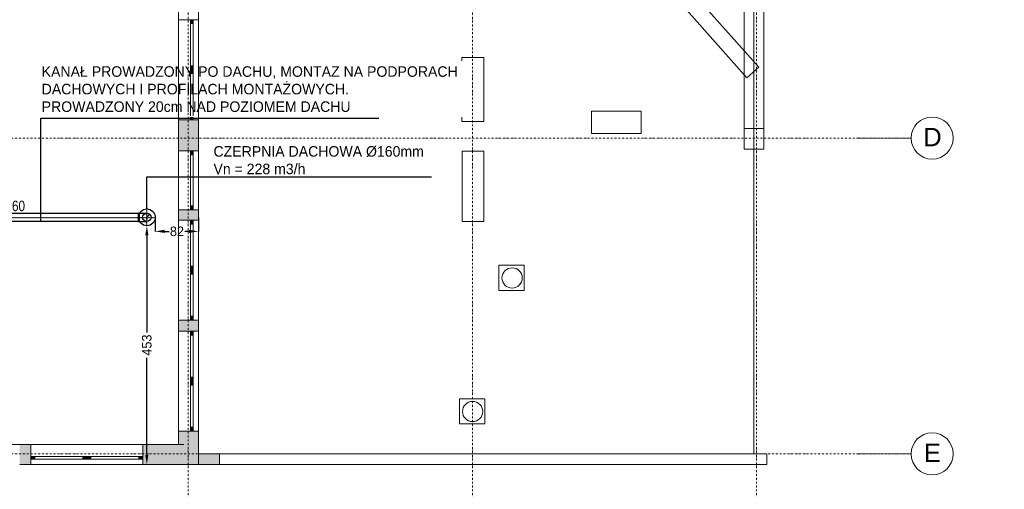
# Model space of a CAD drawing. Header units: centimetres. Extents: x -1589 to 108054, y -205274 to 31709.
# Tile 120 of 256: x 24465 to 26335, y 9605 to 10497. Entities that reach past the tile are written whole.
import ezdxf
from ezdxf.enums import TextEntityAlignment as Align

# ---------------------------------------------------------------- set-up
doc = ezdxf.new("R2010")
doc.units = ezdxf.units.CM
doc.header["$LTSCALE"] = 0.01
doc.header["$MEASUREMENT"] = 0
for name, pattern in [('CENTER', [0.55, 0.37, -0.06, 0.06, -0.06]), ('Kropki i Kreski', [72, 36, -18, 0, -18]), ('Wipeout_Contour', [100, 0, -100])]:
    doc.linetypes.add(name, pattern=pattern)
for name, color, linetype in [('2_stropy.ISTN', 7, 'Continuous'), ('2_ściany zewnętrzne.ISTN', 7, 'Continuous'), ('3_linie 2D .ISTN', 7, 'Continuous'), ('4_osie.ISTN', 7, 'Continuous'), ('_WOD-KAN', 7, 'Continuous'), ('WEN_N-_ATRYBUT', 6, 'Continuous'), ('WEN_N-_OSIE', 2, 'CENTER')]:
    doc.layers.add(name, color=color, linetype=linetype)
doc.layers.add('WEN_N-_ZLICZAC', color=5, linetype='Continuous', lineweight=30)
doc.styles.add('GENERATED_STYLE_1', font='txt')
doc.styles.add('STYL_WENTYLE', font='arial.ttf', dxfattribs={"width": 0.8})
doc.dimstyles.get("Standard").update_dxf_attribs({"dimtxt": 0.18, "dimasz": 0.18, "dimexe": 0.18, "dimexo": 0.0625, "dimgap": 0.09, "dimtad": 0, "dimtih": 1, "dimtoh": 1, "dimdec": 4, "dimzin": 0, "dimdsep": 46, "dimtxsty": 'Standard', "dimcen": 0.09, "dimadec": 0, "dimazin": 0, "dimtfac": 1, "dimtdec": 4, "dimtofl": 0, "dimtmove": 0, "dimatfit": 3, "dimfxl": 1, "dimtolj": 1, "dimtzin": 0, "dimarcsym": 0})

# ---------------------------------------------------------------- blocks, each defined once
blk = doc.blocks.new('SR-C160_4856-0167082234_14')
blk.add_line((3000, -80), (3000, 80))
blk.add_lwpolyline([(0, -80), (0, 80), (4856, 80), (4856, -80)], close=True)
for p in [(0, 0), (4856, 0)]:
    blk.add_point(p)
at = {"layer": 'WEN_N-_OSIE'}
blk.add_line((0, 0), (4856, 0), dxfattribs=at)
at = {"layer": 'WEN_N-_ATRYBUT', "style": 'STYL_WENTYLE', "width": 0.8, "flags": 8}
blk.add_attdef('WENTYLE', text='', height=50, dxfattribs=at).set_placement((2428, 0), align=Align.BOTTOM_LEFT)
at = {"layer": 'WEN_N-_OSIE', "color": 7, "style": 'STYL_WENTYLE', "width": 0.8, "flags": 8}
blk.add_attdef('FI_KANALU', text='', height=40, dxfattribs=at).set_placement((2428, 40), align=Align.MIDDLE_CENTER)
blk = doc.blocks.new('BPFL16090_13')
for p, q in [((-80, 11.2), (-80, 160)), ((80, 11.2), (80, 160))]:
    blk.add_line(p, q)
blk.add_lwpolyline([(80, 0), (-80, 0, -1), (-80, 11.2), (80, 11.2, -1)], format="xyb", close=True)
blk.add_circle((0, 160), 80)
blk.add_point((0, 0))
at = {"layer": 'WEN_N-_OSIE'}
for p, q in [((0, 0), (0, 245)), ((-85, 160), (85, 160))]:
    blk.add_line(p, q, dxfattribs=at)
at = {"layer": 'WEN_N-_ATRYBUT', "style": 'STYL_WENTYLE', "width": 0.8, "flags": 8}
blk.add_attdef('WENTYLE', text='', height=50, dxfattribs=at).set_placement((80, 0), align=Align.BOTTOM_LEFT)
blk = doc.blocks.new('PSR160_150_11')
blk.add_circle((0, 0), 80)
for p in [(0, 0), (57, 57)]:
    blk.add_point(p)
at = {"layer": 'WEN_N-_OSIE'}
blk.add_line((0, 0), (57, 57), dxfattribs=at)
at = {"layer": 'WEN_N-_ATRYBUT', "style": 'STYL_WENTYLE', "width": 0.8, "flags": 8}
blk.add_attdef('WENTYLE', text='', height=50, dxfattribs=at).set_placement((0, 0), align=Align.BOTTOM_LEFT)
blk = doc.blocks.new('CD-C2160_12')
for radius in [160, 80]:
    blk.add_circle((0, 0), radius)
for p in [(0, 176), (0, 0)]:
    blk.add_point(p)
at = {"layer": 'WEN_N-_OSIE'}
for p, q in [((-176, 0), (176, 0)), ((0, -176), (0, 176))]:
    blk.add_line(p, q, dxfattribs=at)
at = {"layer": 'WEN_N-_ATRYBUT', "style": 'STYL_WENTYLE', "width": 0.8, "flags": 8}
blk.add_attdef('WENTYLE', text='', height=50, dxfattribs=at).set_placement((0, 0), align=Align.BOTTOM_LEFT)
blk = doc.blocks.new('*D801')
at = {"color": 0, "lineweight": -2}
for p, q in [((24706.1, 10105.8), (24706, 10105.8)), ((24706.1, 10087.8), (24706.1, 9903.2)), ((24706.1, 9670.4), (24706.1, 9855)), ((24706.1, 9652.4), (24706, 9652.4))]:
    blk.add_line(p, q, dxfattribs=at)
at = {"color": 0}
for points in [[(24709.1, 10087.8), (24703.1, 10087.8), (24706.1, 10105.8)], [(24703.1, 9670.4), (24709.1, 9670.4), (24706.1, 9652.4)]]:
    blk.add_solid(points, dxfattribs=at)
at = {"layer": 'Defpoints', "color": 0}
for p in [(24706.1, 10105.8), (24706.1, 9652.4), (24706.1, 9652.4)]:
    blk.add_point(p, dxfattribs=at)
at = {"color": 0, "insert": (24706.1, 9879.1), "char_height": 18, "attachment_point": 5, "rotation": 90}
blk.add_mtext('\\A1;453', dxfattribs=at)
blk = doc.blocks.new('*D802')
at = {"color": 0, "lineweight": -2}
for p, q in [((24722.1, 10121.8), (24722.1, 10095)), ((24804.4, 10121.8), (24804.4, 10095)), ((24740.1, 10095.2), (24748.2, 10095.2)), ((24786.4, 10095.2), (24778.3, 10095.2))]:
    blk.add_line(p, q, dxfattribs=at)
at = {"color": 0}
for points in [[(24740.1, 10098.2), (24740.1, 10092.2), (24722.1, 10095.2)], [(24786.4, 10092.2), (24786.4, 10098.2), (24804.4, 10095.2)]]:
    blk.add_solid(points, dxfattribs=at)
at = {"layer": 'Defpoints', "color": 0}
for p in [(24722.1, 10121.8), (24804.4, 10121.8), (24804.4, 10095.2)]:
    blk.add_point(p, dxfattribs=at)
at = {"color": 0, "insert": (24763.3, 10095.2), "char_height": 18, "attachment_point": 5}
blk.add_mtext('\\A1;82', dxfattribs=at)
blk = doc.blocks.new('*D805')
at = {"color": 0, "lineweight": -2}
for p, q in [((24706.1, 10105.8), (24706, 10105.8)), ((24706.1, 10087.8), (24706.1, 9903.2)), ((24706.1, 9670.4), (24706.1, 9855)), ((24706.1, 9652.4), (24706, 9652.4))]:
    blk.add_line(p, q, dxfattribs=at)
at = {"color": 0}
for points in [[(24709.1, 10087.8), (24703.1, 10087.8), (24706.1, 10105.8)], [(24703.1, 9670.4), (24709.1, 9670.4), (24706.1, 9652.4)]]:
    blk.add_solid(points, dxfattribs=at)
at = {"layer": 'Defpoints', "color": 0}
for p in [(24706.1, 10105.8), (24706.1, 9652.4), (24706.1, 9652.4)]:
    blk.add_point(p, dxfattribs=at)
at = {"color": 0, "insert": (24706.1, 9879.1), "char_height": 18, "attachment_point": 5, "rotation": 90}
blk.add_mtext('\\A1;453', dxfattribs=at)
blk = doc.blocks.new('*D806')
at = {"color": 0, "lineweight": -2}
for p, q in [((24722.1, 10121.8), (24722.1, 10095)), ((24804.4, 10121.8), (24804.4, 10095)), ((24740.1, 10095.2), (24748.2, 10095.2)), ((24786.4, 10095.2), (24778.3, 10095.2))]:
    blk.add_line(p, q, dxfattribs=at)
at = {"color": 0}
for points in [[(24740.1, 10098.2), (24740.1, 10092.2), (24722.1, 10095.2)], [(24786.4, 10092.2), (24786.4, 10098.2), (24804.4, 10095.2)]]:
    blk.add_solid(points, dxfattribs=at)
at = {"layer": 'Defpoints', "color": 0}
for p in [(24722.1, 10121.8), (24804.4, 10121.8), (24804.4, 10095.2)]:
    blk.add_point(p, dxfattribs=at)
at = {"color": 0, "insert": (24763.3, 10095.2), "char_height": 18, "attachment_point": 5}
blk.add_mtext('\\A1;82', dxfattribs=at)

msp = doc.modelspace()

# ---------------------------------------------------------------- hatches: boundary and pattern name
at = {"layer": '2_ściany zewnętrzne.ISTN', "linetype": 'Continuous', "lineweight": 5}
for points in [[(24789.36078, 10497.38222), (24789.36078, 10489.88222), (24794.36078, 10489.88222), (24794.36078, 10497.38222)], [(24794.36078, 10307.38222), (24794.36078, 10314.88222), (24789.36078, 10314.88222), (24789.36078, 10307.38222)], [(24804.36078, 10307.38222), (24766.36078, 10307.38222), (24766.36078, 10248.10711), (24804.36078, 10248.10711)], [(24794.36078, 10248.10711), (24789.36078, 10248.10711), (24789.36078, 10240.60711), (24794.36078, 10240.60711)], [(24789.36078, 10136.10711), (24794.36078, 10136.10711), (24794.36078, 10143.60711), (24789.36078, 10143.60711)], [(24766.36078, 10116.52865), (24804.36078, 10116.52865), (24804.36078, 10136.10711), (24766.36078, 10136.10711)], [(24789.36078, 10116.52865), (24789.36078, 10109.02865), (24794.36078, 10109.02865), (24794.36078, 10116.52865)], [(24794.36078, 10021.52865), (24794.36078, 10029.02865), (24789.36078, 10029.02865), (24789.36078, 10021.52865)], [(24789.36078, 10021.52865), (24789.36078, 10014.02865), (24794.36078, 10014.02865), (24794.36078, 10021.52865)], [(24794.36078, 9926.52865), (24794.36078, 9934.02865), (24789.36078, 9934.02865), (24789.36078, 9926.52865)], [(24766.36078, 9905.35255), (24804.36078, 9905.35255), (24804.36078, 9926.52865), (24766.36078, 9926.52865)], [(24789.36078, 9905.35255), (24789.36078, 9897.85255), (24794.36078, 9897.85255), (24794.36078, 9905.35255)], [(24794.36078, 9810.35255), (24794.36078, 9817.85255), (24789.36078, 9817.85255), (24789.36078, 9810.35255)], [(24789.36078, 9810.35255), (24789.36078, 9802.85255), (24794.36078, 9802.85255), (24794.36078, 9810.35255)], [(24766.36078, 9690.40516), (24804.36078, 9690.40516), (24804.36078, 9715.35255), (24766.36078, 9715.35255)], [(24794.36078, 9715.35255), (24794.36078, 9722.85255), (24789.36078, 9722.85255), (24789.36078, 9715.35255)], [(24464.50621, 9652.40516), (24485.60199, 9652.40516), (24485.60199, 9690.40514), (24464.50621, 9690.40516)], [(24464.50622, 9652.40516), (24485.60199, 9652.40516), (24485.60199, 9690.40515), (24464.50622, 9690.40515)], [(24698.60199, 9690.40515), (24698.60199, 9652.40516), (24766.36078, 9652.40516), (24766.36078, 9690.40515)], [(24698.60199, 9690.40515), (24698.60199, 9652.40516), (24776.36078, 9652.40516), (24776.36078, 9690.40515)], [(24766.36078, 9690.40516), (24804.36078, 9652.40516), (24804.36078, 9690.40516)], [(24766.36078, 9652.40516), (24804.36078, 9652.40516), (24766.36078, 9690.40516)], [(24485.60198, 9662.40516), (24493.10198, 9662.40516), (24493.10198, 9667.40516), (24485.60198, 9667.40516)], [(24485.60198, 9662.40516), (24493.10198, 9662.40516), (24493.10198, 9667.40516), (24485.60198, 9667.40516)], [(24592.10198, 9667.40516), (24584.60198, 9667.40516), (24584.60198, 9662.40516), (24592.10198, 9662.40516)], [(24592.10198, 9667.40516), (24584.60198, 9667.40516), (24584.60198, 9662.40516), (24592.10198, 9662.40516)], [(24592.10198, 9662.40516), (24599.60198, 9662.40516), (24599.60198, 9667.40516), (24592.10198, 9667.40516)], [(24592.10198, 9662.40516), (24599.60198, 9662.40516), (24599.60198, 9667.40516), (24592.10198, 9667.40516)], [(24698.60198, 9667.40516), (24691.10198, 9667.40516), (24691.10198, 9662.40516), (24698.60198, 9662.40516)], [(24698.60198, 9667.40516), (24691.10198, 9667.40516), (24691.10198, 9662.40516), (24698.60198, 9662.40516)]]:
    msp.add_hatch(color=8, dxfattribs=at).paths.add_polyline_path(points)

# ---------------------------------------------------------------- linework, layer by layer
at = {"layer": '2_ściany zewnętrzne.ISTN', "color": 8, "linetype": 'Continuous', "lineweight": 5}
for p, q in [((24789.36078, 10497.38222), (24766.36078, 10497.38222)), ((24789.36078, 10497.38222), (24766.36078, 10497.38222)), ((24794.36078, 10497.38222), (24789.36078, 10497.38222)), ((24789.36078, 10497.38222), (24789.36078, 10489.88222)), ((24794.36078, 10497.38222), (24789.36078, 10497.38222)), ((24794.36078, 10497.38222), (24789.36078, 10497.38222)), ((24804.36078, 10497.38222), (24794.36078, 10497.38222)), ((24794.36078, 10489.88222), (24794.36078, 10497.38222)), ((24804.36078, 10497.38222), (24794.36078, 10497.38222)), ((24789.36078, 10489.88222), (24794.36078, 10489.88222)), ((24794.36078, 10314.88222), (24789.36078, 10314.88222)), ((24789.36078, 10314.88222), (24789.36078, 10307.38222)), ((24794.36078, 10307.38222), (24794.36078, 10314.88222)), ((24789.36078, 10307.38222), (24766.36078, 10307.38222)), ((24789.36078, 10307.38222), (24766.36078, 10307.38222)), ((24794.36078, 10307.38222), (24789.36078, 10307.38222)), ((24794.36078, 10307.38222), (24789.36078, 10307.38222)), ((24794.36078, 10307.38222), (24789.36078, 10307.38222)), ((24804.36078, 10307.38222), (24794.36078, 10307.38222)), ((24804.36078, 10307.38222), (24794.36078, 10307.38222)), ((24789.36078, 10248.10711), (24766.36078, 10248.10711)), ((24766.36078, 10248.10711), (24766.36078, 10136.10711)), ((24789.36078, 10248.10711), (24766.36078, 10248.10711)), ((24794.36078, 10248.10711), (24789.36078, 10248.10711)), ((24789.36078, 10240.60711), (24789.36078, 10248.10711)), ((24794.36078, 10248.10711), (24789.36078, 10248.10711)), ((24794.36078, 10248.10711), (24789.36078, 10248.10711)), ((24794.36078, 10240.60711), (24789.36078, 10240.60711)), ((24789.36078, 10143.60711), (24789.36078, 10240.60711)), ((24804.36078, 10248.10711), (24794.36078, 10248.10711)), ((24794.36078, 10248.10711), (24794.36078, 10240.60711)), ((24804.36078, 10248.10711), (24794.36078, 10248.10711)), ((24794.36078, 10240.60711), (24794.36078, 10143.60711)), ((24804.36078, 10248.10711), (24804.36078, 10136.10711)), ((24789.36078, 10136.10711), (24789.36078, 10143.60711)), ((24789.36078, 10143.60711), (24794.36078, 10143.60711)), ((24794.36078, 10143.60711), (24794.36078, 10136.10711)), ((24789.36078, 10136.10711), (24766.36078, 10136.10711)), ((24789.36078, 10136.10711), (24766.36078, 10136.10711)), ((24794.36078, 10136.10711), (24789.36078, 10136.10711)), ((24794.36078, 10136.10711), (24789.36078, 10136.10711)), ((24794.36078, 10136.10711), (24789.36078, 10136.10711)), ((24804.36078, 10136.10711), (24794.36078, 10136.10711)), ((24804.36078, 10136.10711), (24794.36078, 10136.10711)), ((24789.36078, 10116.52865), (24766.36078, 10116.52865)), ((24766.36078, 9926.52865), (24766.36078, 10116.52865)), ((24789.36078, 10116.52865), (24766.36078, 10116.52865)), ((24794.36078, 10116.52865), (24789.36078, 10116.52865)), ((24789.36078, 10116.52865), (24789.36078, 10109.02865)), ((24794.36078, 10116.52865), (24789.36078, 10116.52865)), ((24794.36078, 10116.52865), (24789.36078, 10116.52865)), ((24789.36078, 10109.02865), (24794.36078, 10109.02865)), ((24789.36078, 10109.02865), (24789.36078, 10029.02865)), ((24804.36078, 10116.52865), (24794.36078, 10116.52865)), ((24794.36078, 10109.02865), (24794.36078, 10116.52865)), ((24804.36078, 10116.52865), (24794.36078, 10116.52865)), ((24794.36078, 10029.02865), (24794.36078, 10109.02865)), ((24804.36078, 9926.52865), (24804.36078, 10116.52865)), ((24794.36078, 10029.02865), (24789.36078, 10029.02865)), ((24789.36078, 10029.02865), (24789.36078, 10021.52865)), ((24794.36078, 10021.52865), (24794.36078, 10029.02865)), ((24789.36078, 10021.52865), (24789.36078, 10014.02865)), ((24789.36078, 10014.02865), (24794.36078, 10014.02865)), ((24789.36078, 10014.02865), (24789.36078, 9934.02865)), ((24794.36078, 10014.02865), (24794.36078, 10021.52865)), ((24794.36078, 9934.02865), (24794.36078, 10014.02865)), ((24794.36078, 9934.02865), (24789.36078, 9934.02865)), ((24789.36078, 9934.02865), (24789.36078, 9926.52865)), ((24794.36078, 9926.52865), (24794.36078, 9934.02865)), ((24789.36078, 9926.52865), (24766.36078, 9926.52865)), ((24789.36078, 9926.52865), (24766.36078, 9926.52865)), ((24794.36078, 9926.52865), (24789.36078, 9926.52865)), ((24794.36078, 9926.52865), (24789.36078, 9926.52865)), ((24794.36078, 9926.52865), (24789.36078, 9926.52865)), ((24804.36078, 9926.52865), (24794.36078, 9926.52865)), ((24804.36078, 9926.52865), (24794.36078, 9926.52865)), ((24789.36078, 9905.35255), (24766.36078, 9905.35255)), ((24766.36078, 9715.35255), (24766.36078, 9905.35255)), ((24789.36078, 9905.35255), (24766.36078, 9905.35255)), ((24794.36078, 9905.35255), (24789.36078, 9905.35255)), ((24789.36078, 9905.35255), (24789.36078, 9897.85255)), ((24794.36078, 9905.35255), (24789.36078, 9905.35255)), ((24794.36078, 9905.35255), (24789.36078, 9905.35255)), ((24789.36078, 9897.85255), (24794.36078, 9897.85255)), ((24789.36078, 9897.85255), (24789.36078, 9817.85255)), ((24804.36078, 9905.35255), (24794.36078, 9905.35255)), ((24794.36078, 9897.85255), (24794.36078, 9905.35255)), ((24804.36078, 9905.35255), (24794.36078, 9905.35255)), ((24794.36078, 9817.85255), (24794.36078, 9897.85255)), ((24804.36078, 9715.35255), (24804.36078, 9905.35255)), ((24794.36078, 9817.85255), (24789.36078, 9817.85255)), ((24789.36078, 9817.85255), (24789.36078, 9810.35255)), ((24789.36078, 9810.35255), (24789.36078, 9802.85255)), ((24794.36078, 9810.35255), (24794.36078, 9817.85255)), ((24794.36078, 9802.85255), (24794.36078, 9810.35255)), ((24789.36078, 9802.85255), (24794.36078, 9802.85255)), ((24789.36078, 9802.85255), (24789.36078, 9722.85255)), ((24794.36078, 9722.85255), (24794.36078, 9802.85255)), ((24789.36078, 9715.35255), (24766.36078, 9715.35255)), ((24789.36078, 9715.35255), (24766.36078, 9715.35255)), ((24794.36078, 9722.85255), (24789.36078, 9722.85255)), ((24789.36078, 9722.85255), (24789.36078, 9715.35255)), ((24794.36078, 9715.35255), (24789.36078, 9715.35255)), ((24794.36078, 9715.35255), (24789.36078, 9715.35255)), ((24794.36078, 9715.35255), (24789.36078, 9715.35255)), ((24794.36078, 9715.35255), (24794.36078, 9722.85255)), ((24804.36078, 9715.35255), (24794.36078, 9715.35255)), ((24804.36078, 9715.35255), (24794.36078, 9715.35255)), ((24485.60198, 9667.40516), (24485.60198, 9690.40516)), ((24485.60198, 9690.40516), (24698.60198, 9690.40516)), ((24485.60198, 9667.40516), (24485.60198, 9690.40516)), ((24485.60198, 9667.40516), (24485.60198, 9690.40516)), ((24485.60198, 9690.40516), (24698.60198, 9690.40516)), ((24485.60198, 9667.40516), (24485.60198, 9690.40516)), ((24698.60198, 9667.40516), (24698.60198, 9690.40516)), ((24698.60198, 9667.40516), (24698.60198, 9690.40516)), ((24698.60198, 9667.40516), (24698.60198, 9690.40516)), ((24698.60198, 9667.40516), (24698.60198, 9690.40516)), ((24485.60198, 9662.40516), (24485.60198, 9667.40516)), ((24493.10198, 9667.40516), (24485.60198, 9667.40516)), ((24485.60198, 9662.40516), (24485.60198, 9667.40516)), ((24485.60198, 9662.40516), (24485.60198, 9667.40516)), ((24485.60198, 9662.40516), (24485.60198, 9667.40516)), ((24493.10198, 9667.40516), (24485.60198, 9667.40516)), ((24485.60198, 9662.40516), (24485.60198, 9667.40516)), ((24485.60198, 9662.40516), (24485.60198, 9667.40516)), ((24485.60198, 9652.40516), (24485.60198, 9662.40516)), ((24485.60198, 9662.40516), (24493.10198, 9662.40516)), ((24485.60198, 9652.40516), (24485.60198, 9662.40516)), ((24485.60198, 9652.40516), (24485.60198, 9662.40516)), ((24485.60198, 9662.40516), (24493.10198, 9662.40516)), ((24485.60198, 9652.40516), (24485.60198, 9662.40516)), ((24493.10198, 9662.40516), (24493.10198, 9667.40516)), ((24584.60198, 9667.40516), (24493.10198, 9667.40516)), ((24493.10198, 9662.40516), (24493.10198, 9667.40516)), ((24584.60198, 9667.40516), (24493.10198, 9667.40516)), ((24493.10198, 9662.40516), (24584.60198, 9662.40516)), ((24493.10198, 9662.40516), (24584.60198, 9662.40516)), ((24592.10198, 9667.40516), (24584.60198, 9667.40516)), ((24584.60198, 9667.40516), (24584.60198, 9662.40516)), ((24592.10198, 9667.40516), (24584.60198, 9667.40516)), ((24584.60198, 9667.40516), (24584.60198, 9662.40516)), ((24584.60198, 9662.40516), (24592.10198, 9662.40516)), ((24584.60198, 9662.40516), (24592.10198, 9662.40516)), ((24599.60198, 9667.40516), (24592.10198, 9667.40516)), ((24599.60198, 9667.40516), (24592.10198, 9667.40516)), ((24592.10198, 9662.40516), (24599.60198, 9662.40516)), ((24592.10198, 9662.40516), (24599.60198, 9662.40516)), ((24599.60198, 9662.40516), (24599.60198, 9667.40516)), ((24691.10198, 9667.40516), (24599.60198, 9667.40516)), ((24599.60198, 9662.40516), (24599.60198, 9667.40516)), ((24691.10198, 9667.40516), (24599.60198, 9667.40516)), ((24599.60198, 9662.40516), (24691.10198, 9662.40516)), ((24599.60198, 9662.40516), (24691.10198, 9662.40516)), ((24698.60198, 9667.40516), (24691.10198, 9667.40516)), ((24691.10198, 9667.40516), (24691.10198, 9662.40516)), ((24698.60198, 9667.40516), (24691.10198, 9667.40516)), ((24691.10198, 9667.40516), (24691.10198, 9662.40516)), ((24691.10198, 9662.40516), (24698.60198, 9662.40516)), ((24691.10198, 9662.40516), (24698.60198, 9662.40516)), ((24698.60198, 9662.40516), (24698.60198, 9667.40516)), ((24698.60198, 9662.40516), (24698.60198, 9667.40516)), ((24698.60198, 9662.40516), (24698.60198, 9667.40516)), ((24698.60198, 9662.40516), (24698.60198, 9667.40516)), ((24698.60198, 9662.40516), (24698.60198, 9667.40516)), ((24698.60198, 9662.40516), (24698.60198, 9667.40516)), ((24698.60198, 9652.40516), (24698.60198, 9662.40516)), ((24698.60198, 9652.40516), (24698.60198, 9662.40516)), ((24698.60198, 9652.40516), (24698.60198, 9662.40516)), ((24698.60198, 9652.40516), (24698.60198, 9662.40516)), ((24485.60198, 9652.40516), (24698.60198, 9652.40516)), ((24485.60198, 9652.40516), (24698.60198, 9652.40516))]:
    msp.add_line(p, q, dxfattribs=at)
at = {"layer": '2_ściany zewnętrzne.ISTN', "color": 8, "linetype": 'Continuous', "lineweight": 5, "flags": 128}
for points in [[(24766.36078, 10530.84856), (24766.36078, 10497.38222)], [(24804.36078, 10497.38222), (24804.36078, 10530.84856)], [(24766.36078, 10307.38222), (24766.36078, 10248.10711)], [(24804.36078, 10248.10711), (24804.36078, 10307.38222)], [(24766.36078, 10136.10711), (24766.36078, 10116.52865)], [(24804.36078, 10116.52865), (24804.36078, 10136.10711)], [(24766.36078, 9926.52865), (24766.36078, 9905.35255)], [(24804.36078, 9905.35255), (24804.36078, 9926.52865)], [(24766.36078, 9715.35255), (24766.36078, 9690.40516)], [(24804.36078, 9652.40516), (24804.36078, 9715.35255)], [(24485.60199, 9690.40516), (24464.50621, 9690.40516)], [(24485.60199, 9690.40516), (24464.50622, 9690.40516)], [(24766.36078, 9690.40516), (24698.60199, 9690.40516)], [(24776.36078, 9690.40516), (24698.60199, 9690.40516)], [(24804.32643, 9672.40516), (24804.32643, 9652.40516)], [(24464.50622, 9652.40516), (24485.60199, 9652.40516)], [(24464.50623, 9652.40516), (24485.60199, 9652.40516)], [(24698.60198, 9652.40516), (24766.36078, 9652.40516)], [(24698.60199, 9652.40516), (24776.36078, 9652.40516)], [(24804.36078, 9652.40516), (24766.36078, 9652.40516)]]:
    msp.add_lwpolyline(points, dxfattribs=at)
at = {"layer": '3_linie 2D .ISTN', "color": 8, "linetype": 'Continuous', "lineweight": 5}
for p, q in [((25841.16878, 11464.4217), (25841.16878, 10290.83595)), ((25878.63996, 10290.83595), (25878.63996, 11464.4217)), ((25868.90851, 10407.26747), (25445.57726, 10884.59047)), ((25422.97317, 10864.54321), (25846.30443, 10387.22021)), ((25304.81563, 10304.06685), (25304.81563, 10425.67229)), ((25304.81563, 10425.67229), (25346.26314, 10425.67229)), ((25346.26314, 10425.67229), (25346.26314, 10304.06685)), ((25846.30443, 10387.22021), (25868.90851, 10407.26747)), ((25550.76457, 10323.87545), (25645.39002, 10323.87545)), ((25550.76457, 10280.86388), (25550.76457, 10323.87545)), ((25645.39002, 10323.87545), (25645.39002, 10280.86388)), ((25346.26314, 10304.06685), (25304.81563, 10304.06685)), ((25841.16878, 10290.83595), (25878.63996, 10290.83595)), ((25878.63996, 10290.83595), (25841.16878, 10290.83595)), ((25841.16878, 10290.83595), (25841.16878, 10251.44723)), ((25878.63996, 10251.44723), (25878.63996, 10290.83595)), ((25645.39002, 10280.86388), (25550.76457, 10280.86388)), ((25305.08719, 10113.64291), (25305.08719, 10247.7608)), ((25305.08719, 10247.7608), (25346.14369, 10247.7608)), ((25346.14369, 10247.7608), (25346.14369, 10113.64291)), ((25841.16878, 10251.44723), (25878.63996, 10251.44723)), ((25346.14369, 10113.64291), (25305.08719, 10113.64291)), ((25375.17718, 9983.04944), (25375.17718, 10030.94869)), ((25375.17718, 10030.94869), (25423.07642, 10030.94869)), ((25423.07642, 10030.94869), (25423.07642, 9983.04944)), ((25423.07642, 9983.04944), (25375.17718, 9983.04944)), ((25300.11325, 9729.27336), (25300.11325, 9777.17261)), ((25300.11325, 9777.17261), (25348.01249, 9777.17261)), ((25348.01249, 9777.17261), (25348.01249, 9729.27336)), ((25348.01249, 9729.27336), (25300.11325, 9729.27336))]:
    msp.add_line(p, q, dxfattribs=at)
for centre in [(25400.12195, 10006.70708), (25325.05801, 9752.931)]:
    msp.add_circle(centre, 19.25079, dxfattribs=at)
at = {"layer": '4_osie.ISTN', "color": 7, "linetype": 'Kropki i Kreski', "lineweight": 0, "ltscale": 10}
msp.add_line((26058.2415, 10272.40516), (21985.82563, 10272.40516), dxfattribs=at)
at = {"layer": '4_osie.ISTN', "color": 7, "linetype": 'Kropki i Kreski', "lineweight": 0}
for p, q in [((26058.2415, 10272.40516), (26158.2415, 10272.40516)), ((26058.2415, 9672.40516), (26158.2415, 9672.40516))]:
    msp.add_line(p, q, dxfattribs=at)
at = {"layer": '4_osie.ISTN', "color": 7, "linetype": 'Continuous', "lineweight": 0}
for centre in [(26198.2415, 10272.40516), (26198.2415, 9672.40516)]:
    msp.add_circle(centre, 40, dxfattribs=at)
at = {"layer": '4_osie.ISTN', "color": 7, "linetype": 'Kropki i Kreski', "lineweight": 0}
for p in [(26058.2415, 10272.40516), (26058.2415, 10272.40516), (26058.2415, 9672.40516), (26058.2415, 9672.40516)]:
    msp.add_point(p, dxfattribs=at)

# ---------------------------------------------------------------- block references
at = {"layer": 'WEN_N-_ZLICZAC'}
ref = msp.add_blockref('SR-C160_4856-0167082234_14', (24204.53938, 10121.82853), dxfattribs=dict(at, xscale=0.1, yscale=0.1, zscale=0.1))
ref.add_attrib('FI_KANALU', '%%c160', dxfattribs={"layer": 'WEN_N-_OSIE', "color": 7, "height": 20, "style": 'STYL_WENTYLE', "width": 0.8, "flags": 8}).set_placement((24447.34022, 10143.5533), align=Align.MIDDLE_CENTER)
at = {"layer": 'WEN_N-_ZLICZAC', "xscale": 0.1, "yscale": 0.1, "zscale": 0.1}
for name in ['CD-C2160_12', 'PSR160_150_11']:
    msp.add_blockref(name, (24706.14105, 10121.82853), dxfattribs=at)
at = {"layer": 'WEN_N-_ZLICZAC', "xscale": 0.1, "yscale": 0.1, "zscale": 0.1, "rotation": 270}
msp.add_blockref('BPFL16090_13', (24690.14105, 10121.82853), dxfattribs=at)

# ---------------------------------------------------------------- texts
at = {"layer": '4_osie.ISTN', "color": 7, "lineweight": 0, "char_height": 35, "attachment_point": 4, "style": 'GENERATED_STYLE_1'}
for s, insert in [('\\A1;{\\pql;\\pt0;\\fArial|b0|i0|c238|p38;D}', (26180.96145, 10274.40521)), ('\\A1;{\\pql;\\pt0;\\fArial|b0|i0|c238|p38;E}', (26182.24145, 9674.40521))]:
    msp.add_mtext(s, dxfattribs=dict(at, insert=insert))
at = {"layer": '_WOD-KAN', "color": 7, "linetype": 'Continuous', "lineweight": 15, "char_height": 20, "attachment_point": 4, "rotation": 359.99896973, "style": 'GENERATED_STYLE_1', "bg_fill": 2}
for s, insert in [('KANAŁ PROWADZONY PO DACHU, MONTAZ NA PODPORACH\\PDACHOWYCH I PROFILACH MONTAŻOWYCH. \\PPROWADZONY 20cm NAD POZIOMEM DACHU', (24506.276, 10365.39207)), ('CZERPNIA DACHOWA %%C160mm \\PVn = 228 m3/h', (24832.7125, 10230.34963))]:
    msp.add_mtext(s, dxfattribs=dict(at, insert=insert))

# ---------------------------------------------------------------- dimensions: what is measured, and where the dimension line sits
for picture in ['*D802', '*D806']:
    dim = msp.add_linear_dim(base=(24804.36078, 10095.19556), p1=(24722.14105, 10121.82853), p2=(24804.36078, 10121.82853), text='82', dimstyle='Standard', override={"dimtxt": 18, "dimasz": 18})
    dim.commit()
    dim.dimension.update_dxf_attribs({"geometry": picture, "text_midpoint": (24763.25092, 10095.19556), "dimtype": 160})
for picture in ['*D801', '*D805']:
    dim = msp.add_linear_dim(base=(24706.14105, 9652.40516), p1=(24706.14105, 10105.82853), p2=(24706.14105, 9652.40516), angle=90, text='453', dimstyle='Standard', override={"dimtxt": 18, "dimasz": 18})
    dim.commit()
    dim.dimension.update_dxf_attribs({"geometry": picture, "text_midpoint": (24706.14105, 9879.11684), "text_rotation": 90})

# ---------------------------------------------------------------- next in the draw order: hatches: boundary and pattern name
at = {"layer": '2_ściany zewnętrzne.ISTN', "linetype": 'Continuous', "lineweight": 5}
for points in [[(24794.36078, 10402.38222), (24794.36078, 10409.88222), (24789.36078, 10409.88222), (24789.36078, 10402.38222)], [(24789.36078, 10402.38222), (24789.36078, 10394.88222), (24794.36078, 10394.88222), (24794.36078, 10402.38222)]]:
    msp.add_hatch(color=8, dxfattribs=at).paths.add_polyline_path(points)

# ---------------------------------------------------------------- next in the draw order: linework, layer by layer
at = {"linetype": 'ByBlock', "lineweight": -2}
for points in [[(24504.53938, 10128.22853), (24504.53938, 10309.99122), (25146.9054, 10309.99122)], [(24504.53938, 10128.22853), (24504.53938, 10309.99122), (25146.9054, 10309.99122)], [(24706.14105, 10137.82853), (24706.14105, 10198.77465), (25247.25948, 10198.77465)], [(24706.14105, 10137.82853), (24706.14105, 10198.77465), (25247.25948, 10198.77465)]]:
    msp.add_lwpolyline(points, dxfattribs=at)
at = {"layer": '2_stropy.ISTN', "color": 8, "linetype": 'Continuous', "lineweight": 5, "flags": 128}
for points in [[(24804.36078, 9690.35136), (24804.36064, 9672.40548), (25859.36078, 9672.39686), (25859.36078, 11458.63541), (26999.86334, 11458.63541), (26999.86334, 12092.45898), (24804.36068, 12092.45898)], [(23182.36078, 9690.48768), (24766.36078, 9690.48768), (24766.36078, 11471.85699), (24766.36078, 12054.49885), (24234.36078, 12054.49885), (24234.36078, 12071.25913), (23969.1496, 12071.25913), (23969.1496, 12054.39027), (23182.36078, 12054.39027)], [(23182.37034, 12054.45898), (23182.37034, 9690.34271), (24766.36078, 9690.35115), (24766.36078, 12054.45898), (24249.36078, 12054.45898), (24249.18927, 11634.35384), (23944.1496, 11634.35384), (23944.1496, 12054.45898)]]:
    msp.add_lwpolyline(points, close=True, dxfattribs=at)
at = {"layer": '2_ściany zewnętrzne.ISTN', "color": 8, "linetype": 'Continuous', "lineweight": 5}
for p, q in [((24766.36078, 10307.38222), (24766.36078, 10497.38222)), ((24804.36078, 10307.38222), (24804.36078, 10497.38222)), ((24789.36078, 10489.88222), (24789.36078, 10409.88222)), ((24794.36078, 10409.88222), (24794.36078, 10489.88222)), ((24794.36078, 10409.88222), (24789.36078, 10409.88222)), ((24789.36078, 10409.88222), (24789.36078, 10402.38222)), ((24789.36078, 10402.38222), (24789.36078, 10394.88222)), ((24794.36078, 10402.38222), (24794.36078, 10409.88222)), ((24794.36078, 10394.88222), (24794.36078, 10402.38222)), ((24789.36078, 10394.88222), (24794.36078, 10394.88222)), ((24789.36078, 10394.88222), (24789.36078, 10314.88222)), ((24794.36078, 10314.88222), (24794.36078, 10394.88222))]:
    msp.add_line(p, q, dxfattribs=at)
at = {"layer": '4_osie.ISTN', "color": 7, "linetype": 'Kropki i Kreski', "lineweight": 0, "ltscale": 10}
msp.add_line((24784.36078, 9177.95201), (24784.36078, 12897.96143), dxfattribs=at)

# ---------------------------------------------------------------- next in the draw order: wipeouts: each hides what was drawn before it
at = {"color": 8, "linetype": 'Wipeout_Contour', "lineweight": 5, "ltscale": 12621.722741}
msp.add_wipeout([(24844.32643, 9652.40516), (25884.32643, 9652.40516), (25884.32643, 9672.40516), (24844.32643, 9672.40516)], dxfattribs=at).dxf.layer = '2_ściany zewnętrzne.ISTN'

# ---------------------------------------------------------------- next in the draw order: hatches: boundary and pattern name
at = {"layer": '2_ściany zewnętrzne.ISTN', "linetype": 'Continuous', "lineweight": 5}
msp.add_hatch(color=8, dxfattribs=at).paths.add_polyline_path([(24804.32643, 9652.40516), (24844.32643, 9652.40516), (24844.32643, 9672.40516), (24804.32643, 9672.40516)])

# ---------------------------------------------------------------- next in the draw order: linework, layer by layer
at = {"layer": '2_ściany zewnętrzne.ISTN', "color": 8, "linetype": 'Continuous', "lineweight": 5, "flags": 128}
for points in [[(24844.32643, 9672.40516), (24804.32643, 9672.40516)], [(25884.32643, 9672.40516), (24844.32643, 9672.40516)], [(24844.32643, 9672.40516), (24844.32643, 9652.40516)], [(24844.32643, 9652.40516), (24844.32643, 9672.40516)], [(25884.32643, 9652.40516), (25884.32643, 9672.40516)], [(24804.32643, 9652.40516), (24844.32643, 9652.40516)], [(24844.32643, 9652.40516), (25884.32643, 9652.40516)]]:
    msp.add_lwpolyline(points, dxfattribs=at)
at = {"layer": '4_osie.ISTN', "color": 7, "linetype": 'Kropki i Kreski', "lineweight": 0, "ltscale": 10}
for p, q in [((25325.05801, 9177.95201), (25325.05801, 12897.96143)), ((25864.36078, 9177.95201), (25864.36078, 12897.96143)), ((26058.2415, 9672.40516), (21985.82563, 9672.40516))]:
    msp.add_line(p, q, dxfattribs=at)

doc.saveas('drawing.dxf')
